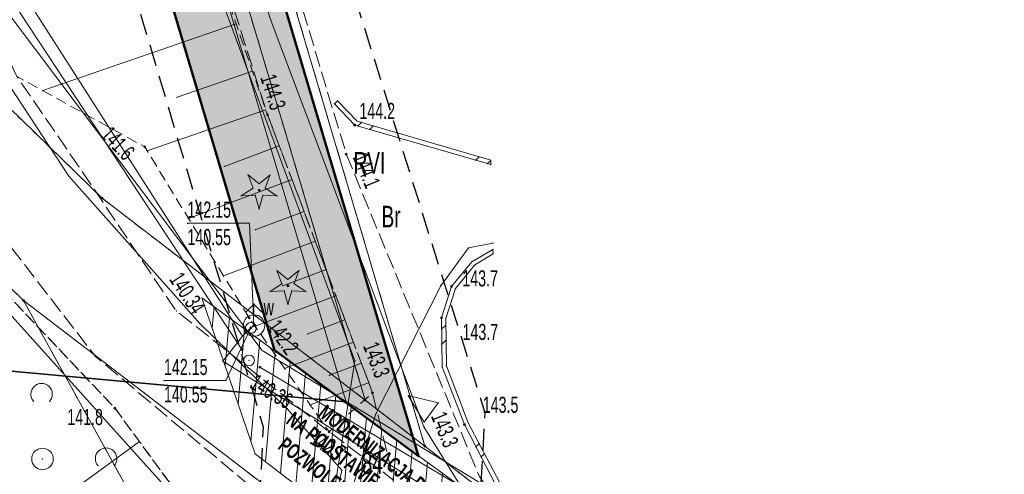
# Model space of a CAD drawing. Extents: x 6456700 to 6518119, y 5963420 to 5980059.
# Tile 197 of 256: x 6512476 to 6512522, y 5966356 to 5966377. Entities that reach past the tile are written whole.
import ezdxf
from ezdxf.enums import TextEntityAlignment as Align

# ---------------------------------------------------------------- set-up
doc = ezdxf.new("R2010")
doc.units = 0
doc.header["$MEASUREMENT"] = 0
for name, pattern in [('L_0_03', [1, 0.5, -0.5]), ('L_0_04', [1.5, 1, -0.5]), ('L_0_52', [1, 0.75, -0.25]), ('L_0_5A', [0.75, 0.5, -0.25])]:
    doc.linetypes.add(name, pattern=pattern)
doc.layers.get('0').update_dxf_attribs({"color": 2, "linetype": 'CONTINUOUS', "lineweight": 5})
for name, color, linetype, lineweight in [('000_Inne__niezydentyfikowane_', 7, 'CONTINUOUS', 18), ('18mm Kreska ciągła', 7, 'CONTINUOUS', 18), ('203_punkt_graniczny', 7, 'CONTINUOUS', 18), ('209_oznaczenie_konturu_klasyfikacyjnego', 96, 'CONTINUOUS', 18), ('210_oznaczenie_konturu_uzytku_gruntowego', 96, 'CONTINUOUS', 18), ('211_numer_dzialki_ewidencyjnej', 7, 'CONTINUOUS', 18), ('218_kontur_uzytku_gruntowego', 96, 'L_0_03', 18), ('219_dzialka_ewidencyjna', 7, 'CONTINUOUS', 18), ('35mm Ciągła', 7, 'CONTINUOUS', 35), ('50mm Kreska ciągła', 7, 'CONTINUOUS', 50), ('9mm Kreska ciągła', 252, 'CONTINUOUS', 9), ('drzewo_iglaste', 7, 'CONTINUOUS', 18), ('hydrant', 7, 'CONTINUOUS', 18), ('jezdnia', 7, 'CONTINUOUS', 18), ('komora_podziemna', 7, 'CONTINUOUS', 18), ('komora_podziemna_Atr17', 7, 'CONTINUOUS', 18), ('ogrodzenie_trwale', 7, 'CONTINUOUS', 18), ('pikieta_naturalna', 7, 'CONTINUOUS', 18), ('pikieta_naturalna_Atr2', 7, 'CONTINUOUS', 18), ('przewod_elektroenergetyczny_niskiego_napiecia', 7, 'CONTINUOUS', 18), ('przewod_kanalizacyjny', 7, 'CONTINUOUS', 18), ('przewod_telekomunikacyjny_podziemny', 7, 'CONTINUOUS', 18), ('przewod_wodociagowy', 7, 'CONTINUOUS', 18), ('rzedna', 7, 'CONTINUOUS', 18), ('rzedna_Atr2', 7, 'CONTINUOUS', 18), ('rzedna_Atr3', 7, 'CONTINUOUS', 18), ('sciana_oporowa__poligon_', 7, 'CONTINUOUS', 18), ('skarpa_nieumocniona', 7, 'CONTINUOUS', 18), ('studnia_kanalizacyjna', 7, 'CONTINUOUS', 18), ('zadrzewienie__zakrzewienie', 7, 'CONTINUOUS', 18), ('Zakres', 7, 'CONTINUOUS', 18)]:
    doc.layers.add(name, color=color, linetype=linetype, lineweight=lineweight)
doc.styles.get("Standard").update_dxf_attribs({"font": 'txt', "width": 0.75})
doc.styles.add('Znaczniki', font='GOTHIC.TTF', dxfattribs={"width": 0.7})

# ---------------------------------------------------------------- blocks, each defined once
blk = doc.blocks.new('mdcp_nowa')
at = {"layer": '203_punkt_graniczny', "linetype": 'Continuous', "lineweight": 18}
for points in [[(6495210.82, 5982819.905, 1), (6495210.82, 5982819.995, 1)], [(6495207.16, 5982815.155, 1), (6495207.16, 5982815.245, 1)], [(6495223.04, 5982810.515, 1), (6495223.04, 5982810.605, 1)], [(6495225.81, 5982808.375, 1), (6495225.81, 5982808.465, 1)]]:
    blk.add_hatch(color=18, dxfattribs=at).paths.add_polyline_path(points)
at = {"layer": 'drzewo_iglaste', "linetype": 'Continuous', "lineweight": 18}
for points in [[(6495218.11, 5982820.28, 1), (6495218.11, 5982820.38, 1)], [(6495219.45, 5982815.83, 1), (6495219.45, 5982815.93, 1)]]:
    blk.add_hatch(color=94, dxfattribs=at).paths.add_polyline_path(points)
at = {"layer": 'pikieta_naturalna', "linetype": 'Continuous', "lineweight": 18}
for points in [[(6495218.5, 5982823.795, 1), (6495218.5, 5982823.885, 1)], [(6495222.55, 5982823.315, 1), (6495222.55, 5982823.405, 1)], [(6495212.8, 5982822.295, 1), (6495212.8, 5982822.385, 1)], [(6495222.16, 5982821.955, 1), (6495222.16, 5982822.045, 1)], [(6495227.05, 5982815.805, 1), (6495227.05, 5982815.895, 1)], [(6495217.65, 5982814.345, 1), (6495217.65, 5982814.435, 1)], [(6495226.58, 5982814.345, 1), (6495226.58, 5982814.435, 1)], [(6495223.38, 5982810.855, 1), (6495223.38, 5982810.945, 1)], [(6495211.41, 5982810.145, 1), (6495211.41, 5982810.235, 1)], [(6495227.65, 5982809.375, 1), (6495227.65, 5982809.465, 1)], [(6495221.36, 5982809.045, 1), (6495221.36, 5982809.135, 1)]]:
    blk.add_hatch(color=18, dxfattribs=at).paths.add_polyline_path(points)
at = {"layer": 'rzedna', "linetype": 'Continuous', "lineweight": 18}
for points in [[(6495217.73, 5982813.875, 1), (6495217.73, 5982813.965, 1)], [(6495217.87, 5982813.985, 1), (6495217.87, 5982814.075, 1)], [(6495217.31, 5982812.865, 1), (6495217.31, 5982812.955, 1)], [(6495218.15, 5982812.055, 1), (6495218.15, 5982812.145, 1)]]:
    blk.add_hatch(color=18, dxfattribs=at).paths.add_polyline_path(points)
at = {"layer": '000_Inne__niezydentyfikowane_', "linetype": 'Continuous', "lineweight": 18, "flags": 128}
for points in [[(6495217.04, 5982828.06), (6495208.06, 5982824.96)], [(6495217.8, 5982825.86), (6495214.3, 5982824.65)], [(6495218.42, 5982824.06), (6495212.91, 5982822.16)], [(6495219.05, 5982822.39), (6495216.5, 5982821.43)], [(6495219.64, 5982820.82), (6495214.83, 5982819.01)], [(6495220.2, 5982819.34), (6495217.93, 5982818.49)], [(6495220.72, 5982817.95), (6495216.46, 5982816.34)], [(6495221.22, 5982816.64), (6495219.21, 5982815.88)], [(6495221.68, 5982815.42), (6495217.92, 5982814)], [(6495222.1, 5982814.29), (6495220.37, 5982813.64)], [(6495222.49, 5982813.25), (6495219.29, 5982812.04)], [(6495222.86, 5982812.28), (6495221.38, 5982811.72)], [(6495223.2, 5982811.37), (6495220.48, 5982810.34)], [(6495212.55, 5982808.64), (6495191.09, 5982792.94)]]:
    blk.add_lwpolyline(points, dxfattribs=at)
at = {"layer": '000_Inne__niezydentyfikowane_'}
for p in [(6495217.04, 5982828.06), (6495217.8, 5982825.86), (6495208.06, 5982824.96), (6495214.3, 5982824.65), (6495218.42, 5982824.06), (6495212.91, 5982822.16), (6495219.05, 5982822.39), (6495216.5, 5982821.43), (6495219.64, 5982820.82), (6495214.83, 5982819.01), (6495220.2, 5982819.34), (6495217.93, 5982818.49), (6495220.72, 5982817.95), (6495216.46, 5982816.34), (6495221.22, 5982816.64), (6495219.21, 5982815.88), (6495221.68, 5982815.42), (6495217.92, 5982814), (6495222.1, 5982814.29), (6495220.37, 5982813.64), (6495222.49, 5982813.25), (6495222.86, 5982812.28), (6495219.29, 5982812.04), (6495221.38, 5982811.72), (6495223.2, 5982811.37), (6495220.48, 5982810.34), (6495212.55, 5982808.64)]:
    blk.add_point(p, dxfattribs=at)
at = {"layer": '203_punkt_graniczny', "color": 7, "linetype": 'Continuous', "lineweight": 18}
for centre in [(6495210.82, 5982819.95), (6495207.16, 5982815.2), (6495223.04, 5982810.56), (6495225.81, 5982808.42)]:
    blk.add_circle(centre, 0.045, dxfattribs=at)
at = {"layer": '203_punkt_graniczny'}
for p in [(6495210.82, 5982819.95), (6495207.16, 5982815.2), (6495223.04, 5982810.56), (6495225.81, 5982808.42)]:
    blk.add_point(p, dxfattribs=at)
at = {"layer": '218_kontur_uzytku_gruntowego', "lineweight": 18, "flags": 128}
for points in [[(6495214.65, 5982846.21), (6495225.81, 5982808.42)], [(6495223.04, 5982810.56), (6495212.64, 5982845.49)], [(6495210.82, 5982819.95), (6495200.88, 5982829.66)], [(6495207.16, 5982815.2), (6495196.19, 5982825.86)], [(6495223.04, 5982810.56), (6495210.82, 5982819.95)], [(6495220.28, 5982791.39), (6495207.16, 5982815.2)], [(6495207.16, 5982815.2), (6495231.35, 5982796.65)], [(6495225.81, 5982808.42), (6495223.04, 5982810.56)], [(6495234.85, 5982801.44), (6495225.81, 5982808.42)]]:
    blk.add_lwpolyline(points, dxfattribs=at)
at = {"layer": '218_kontur_uzytku_gruntowego'}
for p in [(6495210.82, 5982819.95), (6495210.82, 5982819.95), (6495210.82, 5982819.95), (6495210.82, 5982819.95), (6495207.16, 5982815.2), (6495207.16, 5982815.2), (6495207.16, 5982815.2), (6495207.16, 5982815.2), (6495207.16, 5982815.2), (6495207.16, 5982815.2), (6495223.04, 5982810.56), (6495223.04, 5982810.56), (6495223.04, 5982810.56), (6495223.04, 5982810.56), (6495223.04, 5982810.56), (6495223.04, 5982810.56), (6495225.81, 5982808.42), (6495225.81, 5982808.42), (6495225.81, 5982808.42), (6495225.81, 5982808.42), (6495225.81, 5982808.42), (6495225.81, 5982808.42)]:
    blk.add_point(p, dxfattribs=at)
at = {"layer": '219_dzialka_ewidencyjna', "color": 3, "linetype": 'Continuous', "lineweight": 18, "flags": 128}
for points in [[(6495225.81, 5982808.42), (6495214.65, 5982846.21)], [(6495223.04, 5982810.56), (6495212.64, 5982845.49)], [(6495200.88, 5982829.66), (6495210.82, 5982819.95)], [(6495207.16, 5982815.2), (6495196.19, 5982825.86)], [(6495210.82, 5982819.95), (6495223.04, 5982810.56)], [(6495207.16, 5982815.2), (6495220.28, 5982791.39)], [(6495207.16, 5982815.2), (6495231.35, 5982796.65)], [(6495223.04, 5982810.56), (6495225.81, 5982808.42)], [(6495225.81, 5982808.42), (6495234.85, 5982801.44)]]:
    blk.add_lwpolyline(points, dxfattribs=at)
at = {"layer": '219_dzialka_ewidencyjna', "color": 3}
for p in [(6495210.82, 5982819.95), (6495210.82, 5982819.95), (6495207.16, 5982815.2), (6495207.16, 5982815.2), (6495207.16, 5982815.2), (6495223.04, 5982810.56), (6495223.04, 5982810.56), (6495223.04, 5982810.56), (6495225.81, 5982808.42), (6495225.81, 5982808.42), (6495225.81, 5982808.42)]:
    blk.add_point(p, dxfattribs=at)
at = {"layer": 'drzewo_iglaste', "color": 94, "linetype": 'Continuous', "lineweight": 13, "flags": 128}
for points in [[(6495217.598, 5982821.036), (6495218.11, 5982820.629)], [(6495217.827, 5982820.423), (6495217.598, 5982821.036)], [(6495218.11, 5982820.629), (6495218.622, 5982821.036)], [(6495218.622, 5982821.036), (6495218.393, 5982820.423)], [(6495217.282, 5982820.062), (6495217.827, 5982820.423)], [(6495218.393, 5982820.423), (6495218.938, 5982820.062)], [(6495217.935, 5982820.09), (6495217.282, 5982820.062)], [(6495218.11, 5982819.46), (6495217.935, 5982820.09)], [(6495218.285, 5982820.09), (6495218.11, 5982819.46)], [(6495218.938, 5982820.062), (6495218.285, 5982820.09)], [(6495219.167, 5982815.973), (6495218.938, 5982816.586)], [(6495218.938, 5982816.586), (6495219.45, 5982816.179)], [(6495219.45, 5982816.179), (6495219.962, 5982816.586)], [(6495219.962, 5982816.586), (6495219.733, 5982815.973)], [(6495218.622, 5982815.612), (6495219.167, 5982815.973)], [(6495219.733, 5982815.973), (6495220.278, 5982815.612)], [(6495219.275, 5982815.64), (6495218.622, 5982815.612)], [(6495219.45, 5982815.01), (6495219.275, 5982815.64)], [(6495219.625, 5982815.64), (6495219.45, 5982815.01)], [(6495220.278, 5982815.612), (6495219.625, 5982815.64)]]:
    blk.add_lwpolyline(points, dxfattribs=at)
at = {"layer": 'drzewo_iglaste', "color": 94, "linetype": 'Continuous', "lineweight": 18}
for centre in [(6495218.11, 5982820.33), (6495219.45, 5982815.88)]:
    blk.add_circle(centre, 0.05, dxfattribs=at)
at = {"layer": 'drzewo_iglaste'}
for p in [(6495217.598, 5982821.036), (6495217.598, 5982821.036), (6495218.622, 5982821.036), (6495218.622, 5982821.036), (6495217.827, 5982820.423), (6495217.827, 5982820.423), (6495218.11, 5982820.629), (6495218.11, 5982820.629), (6495218.11, 5982820.33), (6495218.393, 5982820.423), (6495218.393, 5982820.423), (6495217.282, 5982820.062), (6495217.282, 5982820.062), (6495217.935, 5982820.09), (6495217.935, 5982820.09), (6495218.285, 5982820.09), (6495218.285, 5982820.09), (6495218.938, 5982820.062), (6495218.938, 5982820.062), (6495218.11, 5982819.46), (6495218.11, 5982819.46), (6495218.938, 5982816.586), (6495218.938, 5982816.586), (6495219.962, 5982816.586), (6495219.962, 5982816.586), (6495219.167, 5982815.973), (6495219.167, 5982815.973), (6495219.45, 5982816.179), (6495219.45, 5982816.179), (6495219.45, 5982815.88), (6495219.733, 5982815.973), (6495219.733, 5982815.973), (6495218.622, 5982815.612), (6495218.622, 5982815.612), (6495219.275, 5982815.64), (6495219.275, 5982815.64), (6495219.625, 5982815.64), (6495219.625, 5982815.64), (6495220.278, 5982815.612), (6495220.278, 5982815.612), (6495219.45, 5982815.01), (6495219.45, 5982815.01)]:
    blk.add_point(p, dxfattribs=at)
at = {"layer": 'hydrant', "color": 5, "linetype": 'Continuous', "lineweight": 18, "flags": 128}
for points in [[(6495217.516, 5982814.676), (6495217.87, 5982815.03)], [(6495218.224, 5982814.676), (6495217.87, 5982815.03)], [(6495217.87, 5982814.53), (6495217.87, 5982815.03)]]:
    blk.add_lwpolyline(points, dxfattribs=at)
at = {"layer": 'hydrant', "color": 5, "linetype": 'Continuous', "lineweight": 18}
blk.add_circle((6495217.87, 5982814.03), 0.5, dxfattribs=at)
at = {"layer": 'hydrant'}
for p in [(6495217.87, 5982815.03), (6495217.87, 5982815.03), (6495217.87, 5982815.03), (6495217.516, 5982814.676), (6495217.87, 5982814.53), (6495218.224, 5982814.676), (6495217.87, 5982814.03)]:
    blk.add_point(p, dxfattribs=at)
at = {"layer": 'jezdnia', "color": 7, "linetype": 'L_0_52', "lineweight": 18, "flags": 128}
blk.add_lwpolyline([(6495195.83, 5982978.97), (6495200.77, 5982990.52), (6495203.76, 5983005.28), (6495200.35, 5983025.82), (6495193.24, 5983036.29), (6495189.14, 5983049.6), (6495185.12, 5983067.8), (6495183.17, 5983077.08), (6495178.19, 5983089.73), (6495174.64, 5983098.86), (6495168.43, 5983115.09), (6495161.55, 5983133.83), (6495154.76, 5983147.58), (6495144.33, 5983166.27), (6495135.54, 5983182.13), (6495131.43, 5983212.99), (6495131.68, 5983233.26), (6495131.46, 5983243.99), (6495128.32, 5983280.81), (6495127.29, 5983298.52), (6495124.19, 5983336.19), (6495123.5, 5983344), (6495121.28, 5983367.92), (6495119.64, 5983396.13), (6495116.73, 5983412.76), (6495117.19, 5983441.35), (6495116.43, 5983457.42), (6495115.48, 5983476.53), (6495115.11, 5983482.62), (6495112.3, 5983484.4), (6495091.45, 5983481.81), (6495091.37, 5983484.19), (6495109.96, 5983486.92), (6495113.25, 5983490.41), (6495113.24, 5983503.43), (6495112.69, 5983521.82), (6495113.13, 5983545.8), (6495113.51, 5983566.95), (6495116.02, 5983585), (6495118.4, 5983609.28), (6495123.42, 5983650.06), (6495131.2, 5983686.54), (6495140.07, 5983719.72), (6495146.41, 5983753.33), (6495149.05, 5983763.24), (6495154.18, 5983776.85), (6495160.67, 5983784.68), (6495175.29, 5983798.4), (6495197.26, 5983816.17), (6495217.4, 5983831.86), (6495238.65, 5983846.53), (6495263.72, 5983869.02), (6495276.39, 5983884.8), (6495285.32, 5983901), (6495289.2, 5983910.41), (6495292.89, 5983924.2), (6495294.78, 5983930.12), (6495299.2, 5983944.93), (6495304.61, 5983964.52), (6495307.5, 5983979.46), (6495307.59, 5983992.22), (6495306.46, 5984009.09), (6495305.69, 5984028.3), (6495305.67, 5984038.17), (6495300.99, 5984057.07), (6495297.28, 5984082.3), (6495291.79, 5984107.54), (6495288.36, 5984130.45), (6495280.64, 5984151.56), (6495274.64, 5984171.22), (6495270.98, 5984181.26), (6495273.99, 5984181.03), (6495276.87, 5984171.8), (6495283.5, 5984152.14), (6495291.35, 5984131.82), (6495294.78, 5984110.77), (6495299.68, 5984081.31), (6495303.27, 5984060.79), (6495332.62, 5984062.58), (6495350.78, 5984065.69), (6495352.73, 5984070.57), (6495357.63, 5984062.1), (6495352.37, 5984062.87), (6495334.16, 5984059.86), (6495303.89, 5984056.79), (6495307.64, 5984045.46), (6495309.06, 5984037.47), (6495310.62, 5984029.01), (6495312.95, 5983997.49), (6495310.44, 5983991.82), (6495310.09, 5983979.31), (6495307.08, 5983963.82), (6495301.68, 5983944.67), (6495295.97, 5983923.79), (6495292.77, 5983913.71), (6495290.13, 5983906.38), (6495284.32, 5983893.37), (6495278.05, 5983883.04), (6495264.46, 5983865.44), (6495239.09, 5983842.69), (6495219.23, 5983829.73), (6495216.93, 5983819.97), (6495223.58, 5983813.84), (6495228.16, 5983809.41), (6495224.21, 5983807.55), (6495214.94, 5983813.05), (6495207.87, 5983817.5), (6495201.24, 5983815.27), (6495178.34, 5983796.41), (6495165.6, 5983786.15), (6495159.73, 5983777.73), (6495154.77, 5983771.17), (6495151.16, 5983759.97), (6495150.26, 5983749.93), (6495142.6, 5983719.51), (6495134.42, 5983684.95), (6495127.4, 5983650.76), (6495120.08, 5983602.2), (6495117.42, 5983578.29), (6495115.94, 5983567.9), (6495115.38, 5983544.13), (6495115.07, 5983520.98), (6495115.65, 5983504.52), (6495116.24, 5983490.91), (6495120.25, 5983487.29), (6495126.33, 5983487.84), (6495143.65, 5983489.58), (6495144.46, 5983486.94), (6495127.88, 5983485.15), (6495121.64, 5983482.36), (6495118.37, 5983476.22), (6495119.55, 5983458.22), (6495119.45, 5983441.1), (6495120.18, 5983413.18), (6495121.99, 5983405.13), (6495126.07, 5983403.29), (6495130.48, 5983403.23), (6495129.73, 5983399.77), (6495124.35, 5983396.96), (6495123.73, 5983368.04), (6495126.63, 5983336.2), (6495129.59, 5983298.85), (6495131.1, 5983280.79), (6495133, 5983262.8), (6495134.25, 5983243.51), (6495134.8, 5983233.03), (6495133.67, 5983213.6), (6495138.07, 5983181.73), (6495146.27, 5983167.62), (6495157.18, 5983147.99), (6495163.68, 5983134.39), (6495170.96, 5983115.51), (6495175.46, 5983104.48), (6495181.17, 5983100.74), (6495199.93, 5983101.55), (6495199.17, 5983099.07), (6495182.34, 5983097.53), (6495180.35, 5983094.32), (6495185.39, 5983081.2), (6495192.07, 5983052.44), (6495195.58, 5983038.04), (6495198.53, 5983033.23), (6495203.76, 5983025.83), (6495206.13, 5983003.89), (6495202.54, 5982989.27), (6495201.18, 5982984.38), (6495199.22, 5982977.33), (6495199.31, 5982965.37), (6495200.17, 5982948.62), (6495203.01, 5982926.24), (6495205.43, 5982907.13), (6495210.02, 5982873.53), (6495214.31, 5982847.66), (6495217.75, 5982836.69), (6495222.16, 5982822), (6495228.36, 5982806.97), (6495230.37, 5982804.25), (6495235.28, 5982800.03), (6495240.12, 5982797.03), (6495226.36, 5982801.25), (6495225.42, 5982799.59), (6495224.16, 5982791.52), (6495222.71, 5982778.54), (6495222.21, 5982760.62), (6495221.26, 5982748.78), (6495217.72, 5982722.5), (6495220.89, 5982699.43), (6495222.63, 5982688.01), (6495226.82, 5982681.43), (6495232.44, 5982678.09), (6495238.57, 5982677.74), (6495238.58, 5982674.2), (6495234.94, 5982674.18), (6495222.7, 5982675.95), (6495211.13, 5982675.67), (6495203.44, 5982672.24), (6495190.56, 5982660.85), (6495183.64, 5982651.87), (6495180.18, 5982645.51), (6495176.56, 5982638.14), (6495173.06, 5982629.9), (6495169.79, 5982622.28), (6495168.95, 5982621.1), (6495167.1, 5982622.09), (6495169.54, 5982629.99), (6495175.88, 5982643.52), (6495181.21, 5982652.88), (6495188.25, 5982661.9), (6495200.25, 5982673.34), (6495211.64, 5982680.53), (6495218.14, 5982692.06), (6495218.39, 5982699.72), (6495215.1, 5982723.62), (6495216.08, 5982729.8), (6495218.41, 5982743.49), (6495220.09, 5982761.04), (6495220.41, 5982779.3), (6495221.74, 5982791.03), (6495222.5, 5982799.07), (6495220.92, 5982803.86), (6495210.51, 5982812.59), (6495206.38, 5982817.94), (6495202.5, 5982823.86), (6495197.41, 5982834.99), (6495191.07, 5982840.79), (6495178.96, 5982851.25), (6495180.72, 5982852.83), (6495192.33, 5982842.82), (6495193.9, 5982841.49), (6495196.29, 5982839.47), (6495200.7, 5982838.43), (6495206.86, 5982825.62), (6495210.11, 5982820.87), (6495214.26, 5982814.71), (6495221.36, 5982809.09), (6495224.36, 5982806.84), (6495223.38, 5982810.9), (6495218.5, 5982823.84), (6495214.57, 5982836.22), (6495211.53, 5982847.15), (6495206.8, 5982872.08), (6495202.64, 5982906.51), (6495199.04, 5982926.21), (6495196.67, 5982948.55), (6495195.68, 5982964.58)], close=True, dxfattribs=at)
at = {"layer": 'jezdnia'}
for p in [(6495218.5, 5982823.84), (6495222.16, 5982822), (6495210.11, 5982820.87), (6495214.26, 5982814.71), (6495210.51, 5982812.59), (6495223.38, 5982810.9), (6495221.36, 5982809.09)]:
    blk.add_point(p, dxfattribs=at)
at = {"layer": 'komora_podziemna', "color": 5, "linetype": 'Continuous', "lineweight": 13}
blk.add_circle((6495217.73, 5982813.92), 0.25, dxfattribs=at)
at = {"layer": 'komora_podziemna'}
blk.add_point((6495217.73, 5982813.92), dxfattribs=at)
at = {"layer": 'ogrodzenie_trwale'}
blk.add_point((6495227.83, 5982809.5), dxfattribs=at)
at = {"layer": 'pikieta_naturalna', "color": 7, "linetype": 'Continuous', "lineweight": 18}
for centre in [(6495218.5, 5982823.84), (6495222.55, 5982823.36), (6495212.8, 5982822.34), (6495222.16, 5982822), (6495227.05, 5982815.85), (6495217.65, 5982814.39), (6495226.58, 5982814.39), (6495223.38, 5982810.9), (6495211.41, 5982810.19), (6495227.65, 5982809.42), (6495221.36, 5982809.09)]:
    blk.add_circle(centre, 0.045, dxfattribs=at)
at = {"layer": 'pikieta_naturalna'}
for p in [(6495218.5, 5982823.84), (6495222.55, 5982823.36), (6495212.8, 5982822.34), (6495222.16, 5982822), (6495227.05, 5982815.85), (6495217.65, 5982814.39), (6495226.58, 5982814.39), (6495223.38, 5982810.9), (6495211.41, 5982810.19), (6495227.65, 5982809.42), (6495221.36, 5982809.09)]:
    blk.add_point(p, dxfattribs=at)
at = {"layer": 'przewod_elektroenergetyczny_niskiego_napiecia', "color": 1, "linetype": 'Continuous', "lineweight": 18, "flags": 128}
blk.add_lwpolyline([(6495220.91, 5982798.56), (6495194.27, 5982828.21)], dxfattribs=at)
at = {"layer": 'przewod_kanalizacyjny', "color": 34, "linetype": 'Continuous', "lineweight": 18, "flags": 128}
for points in [[(6495218.25, 5982812.87), (6495202.85, 5982833.36), (6495189.48, 5982881.05), (6495181.35, 5982892.47), (6495174.79, 5982902.9), (6495177.23, 5982904.28), (6495177.06, 5982904.62)], [(6495203.96, 5982833.2), (6495217.31, 5982812.91)], [(6495218.25, 5982812.87), (6495242.7, 5982798), (6495283.26, 5982767.76)], [(6495264.4, 5982785.9), (6495242.42, 5982797.66), (6495218.15, 5982812.1)], [(6495225.04, 5982810.77), (6495226.43, 5982810.43)], [(6495225.04, 5982810.77), (6495225.78, 5982809.54)], [(6495226.43, 5982810.43), (6495225.78, 5982809.54)]]:
    blk.add_lwpolyline(points, dxfattribs=at)
at = {"layer": 'przewod_kanalizacyjny'}
for p in [(6495217.31, 5982812.91), (6495218.25, 5982812.87), (6495218.25, 5982812.87), (6495218.15, 5982812.1), (6495225.04, 5982810.77), (6495225.04, 5982810.77), (6495226.43, 5982810.43), (6495226.43, 5982810.43), (6495225.78, 5982809.54), (6495225.78, 5982809.54)]:
    blk.add_point(p, dxfattribs=at)
at = {"layer": 'przewod_telekomunikacyjny_podziemny', "color": 30, "linetype": 'Continuous', "lineweight": 18, "flags": 128}
for points in [[(6495207.3, 5982942.09), (6495201.69, 5982938.91), (6495200.16, 5982935.95), (6495204.07, 5982908.86), (6495205.14, 5982902.07), (6495207.9, 5982880.71), (6495210.95, 5982857.53), (6495212.87, 5982847.53), (6495218.63, 5982828.31), (6495225.77, 5982809.32), (6495232.28, 5982798.81)], [(6495220.81, 5982801.32), (6495222.56, 5982812.39), (6495216.13, 5982829.85), (6495212.56, 5982842.38), (6495219.26, 5982854.11), (6495224.1, 5982859.66)], [(6495202.33, 5982831.57), (6495209.27, 5982820.98), (6495215.35, 5982814.12), (6495219.42, 5982810.16), (6495221.96, 5982807.3), (6495221.41, 5982804.71), (6495220.81, 5982801.32)], [(6495220.81, 5982801.32), (6495223.54, 5982809.93), (6495226.55, 5982815.88), (6495227.84, 5982817.64), (6495228.97, 5982817.87)]]:
    blk.add_lwpolyline(points, dxfattribs=at)
at = {"layer": 'przewod_telekomunikacyjny_podziemny'}
for p in [(6495209.27, 5982820.98), (6495227.84, 5982817.64), (6495228.97, 5982817.87), (6495226.55, 5982815.88), (6495215.35, 5982814.12), (6495222.56, 5982812.39), (6495219.42, 5982810.16), (6495223.54, 5982809.93), (6495225.77, 5982809.32), (6495221.96, 5982807.3)]:
    blk.add_point(p, dxfattribs=at)
at = {"layer": 'przewod_wodociagowy', "color": 5, "linetype": 'Continuous', "lineweight": 18, "flags": 128}
for points in [[(6495173.9, 5982907.55), (6495174.02, 5982907.3), (6495174.43, 5982906.49), (6495174.7, 5982905.99), (6495177.85, 5982901.38), (6495181.96, 5982894.03), (6495190.94, 5982881.04), (6495201.92, 5982841.65), (6495204.3, 5982833.94), (6495217.34, 5982813.54)], [(6495264.33, 5982782.42), (6495252.96, 5982791.06), (6495226.73, 5982805.97), (6495226.71, 5982805.98), (6495216.42, 5982812.38), (6495217.34, 5982813.54), (6495217.73, 5982813.92), (6495217.87, 5982814.03)]]:
    blk.add_lwpolyline(points, dxfattribs=at)
at = {"layer": 'przewod_wodociagowy'}
for p in [(6495217.73, 5982813.92), (6495217.87, 5982814.03), (6495217.34, 5982813.54), (6495217.34, 5982813.54), (6495216.42, 5982812.38)]:
    blk.add_point(p, dxfattribs=at)
at = {"layer": 'rzedna', "color": 7, "linetype": 'Continuous', "lineweight": 18}
for centre in [(6495217.73, 5982813.92), (6495217.87, 5982814.03), (6495217.31, 5982812.91), (6495218.15, 5982812.1)]:
    blk.add_circle(centre, 0.045, dxfattribs=at)
at = {"layer": 'rzedna'}
for p in [(6495217.73, 5982813.92), (6495217.87, 5982814.03), (6495217.31, 5982812.91), (6495218.15, 5982812.1)]:
    blk.add_point(p, dxfattribs=at)
at = {"layer": 'rzedna_Atr2', "color": 7, "linetype": 'Continuous', "lineweight": 18, "flags": 128}
for points in [[(6495217.87, 5982814.03), (6495217.66, 5982818.79), (6495214.78, 5982818.79)], [(6495217.73, 5982813.92), (6495216.57, 5982811.47), (6495213.69, 5982811.47)]]:
    blk.add_lwpolyline(points, dxfattribs=at)
at = {"layer": 'rzedna_Atr2'}
for p in [(6495214.78, 5982818.79), (6495217.66, 5982818.79), (6495217.73, 5982813.92), (6495217.87, 5982814.03), (6495213.69, 5982811.47), (6495216.57, 5982811.47)]:
    blk.add_point(p, dxfattribs=at)
at = {"layer": 'sciana_oporowa__poligon_', "color": 7, "linetype": 'Continuous', "lineweight": 18, "flags": 128}
for points in [[(6495222.55, 5982823.36), (6495221.61, 5982824.35), (6495221.75, 5982824.48), (6495222.66, 5982823.54), (6495228.87, 5982821.72), (6495228.87, 5982821.52)], [(6495227.65, 5982809.42), (6495226.61, 5982812.11), (6495226.58, 5982814.39), (6495227.05, 5982815.85), (6495228, 5982817), (6495228.97, 5982817.57), (6495228.98, 5982817.37), (6495228.14, 5982816.85), (6495227.23, 5982815.75), (6495226.78, 5982814.36), (6495226.81, 5982812.15), (6495227.83, 5982809.5), (6495229.57, 5982806.18), (6495229.38, 5982806.07)]]:
    blk.add_lwpolyline(points, close=True, dxfattribs=at)
for points in [[(6495222.699, 5982823.317), (6495222.863, 5982823.48)], [(6495223.247, 5982823.157), (6495223.41, 5982823.32)], [(6495228.176, 5982821.722), (6495228.332, 5982821.878)], [(6495228.724, 5982821.563), (6495228.87, 5982821.709)], [(6495226.587, 5982813.855), (6495226.784, 5982814.052)], [(6495226.596, 5982813.157), (6495226.794, 5982813.355)], [(6495228.186, 5982808.383), (6495228.336, 5982808.534)], [(6495228.426, 5982807.916), (6495228.58, 5982808.07)]]:
    blk.add_lwpolyline(points, dxfattribs=at)
at = {"layer": 'sciana_oporowa__poligon_'}
for p in [(6495221.75, 5982824.48), (6495221.75, 5982824.48), (6495221.61, 5982824.35), (6495221.61, 5982824.35), (6495222.66, 5982823.54), (6495222.66, 5982823.54), (6495222.55, 5982823.36), (6495222.55, 5982823.36), (6495222.699, 5982823.317), (6495222.863, 5982823.48), (6495223.247, 5982823.157), (6495223.41, 5982823.32), (6495228.176, 5982821.722), (6495228.332, 5982821.878), (6495228.87, 5982821.72), (6495228.87, 5982821.72), (6495228.87, 5982821.709), (6495228.724, 5982821.563), (6495228.87, 5982821.52), (6495228.87, 5982821.52), (6495228.97, 5982817.57), (6495228.97, 5982817.57), (6495228.98, 5982817.37), (6495228.98, 5982817.37), (6495228, 5982817), (6495228, 5982817), (6495228.14, 5982816.85), (6495228.14, 5982816.85), (6495227.05, 5982815.85), (6495227.05, 5982815.85), (6495227.23, 5982815.75), (6495227.23, 5982815.75), (6495226.58, 5982814.39), (6495226.58, 5982814.39), (6495226.78, 5982814.36), (6495226.78, 5982814.36), (6495226.784, 5982814.052), (6495226.587, 5982813.855), (6495226.596, 5982813.157), (6495226.794, 5982813.355), (6495226.61, 5982812.11), (6495226.61, 5982812.11), (6495226.81, 5982812.15), (6495226.81, 5982812.15), (6495227.65, 5982809.42), (6495227.65, 5982809.42), (6495227.83, 5982809.5), (6495227.83, 5982809.5), (6495228.336, 5982808.534), (6495228.186, 5982808.383), (6495228.58, 5982808.07), (6495228.426, 5982807.916)]:
    blk.add_point(p, dxfattribs=at)
at = {"layer": 'skarpa_nieumocniona', "color": 7, "linetype": 'L_0_5A', "lineweight": 18, "flags": 128}
for points in [[(6495217.65, 5982814.39), (6495212.8, 5982822.34), (6495206.86, 5982825.62), (6495200.7, 5982838.43), (6495195.46, 5982859.44), (6495192.63, 5982871.32), (6495188.85, 5982881.97), (6495183.52, 5982886.94), (6495176.14, 5982900.76), (6495180, 5982904.6), (6495179.15, 5982911.71), (6495175.72, 5982920.63), (6495175.98, 5982930.29), (6495180.63, 5982930.17), (6495180.83, 5982936.86), (6495177.45, 5982936.98), (6495177.48, 5982938.07), (6495176.61, 5982948.59), (6495174.13, 5982984.91), (6495177.26, 5983009.97), (6495168.41, 5983061.47), (6495162.99, 5983082.43), (6495163.97, 5983097.34), (6495159.47, 5983111.58), (6495154.72, 5983137.09), (6495143.3, 5983161.31), (6495133.93, 5983178.05), (6495127.78, 5983190.6), (6495121.74, 5983201), (6495109.97, 5983223.74), (6495115.06, 5983236.61), (6495123.33, 5983219.43), (6495128.48, 5983200.73), (6495134.02, 5983183.5), (6495140.69, 5983170.38), (6495148.28, 5983157.89), (6495159.34, 5983136.7), (6495163.67, 5983127.48), (6495166.42, 5983114.5), (6495172.48, 5983096.4), (6495178.19, 5983089.73), (6495183.17, 5983077.08), (6495185.12, 5983067.8), (6495189.14, 5983049.6), (6495193.24, 5983036.29), (6495194.86, 5983019.23), (6495194.22, 5983005.35), (6495194.46, 5982985.14), (6495193.02, 5982977.78), (6495193.03, 5982974.24), (6495193.09, 5982968.66), (6495193.64, 5982959.29), (6495195.49, 5982946.34), (6495195.53, 5982929.96), (6495198.39, 5982919.26), (6495200.73, 5982901.53), (6495201.7, 5982891.53), (6495206.08, 5982861.3), (6495209.07, 5982851.75), (6495212.1, 5982842.39), (6495218.5, 5982823.84), (6495223.38, 5982810.9), (6495221.36, 5982809.09)], [(6495164.9, 5982649.94), (6495163.09, 5982656.15), (6495163.22, 5982669.76), (6495188.38, 5982689.5), (6495186.2, 5982708.84), (6495198.1, 5982771.69), (6495189.71, 5982797.13), (6495190.11, 5982813.04), (6495182.48, 5982827.31), (6495178.96, 5982851.25), (6495191.07, 5982840.79), (6495191.62, 5982834.85), (6495199.04, 5982823.27), (6495211.41, 5982810.19), (6495217.82, 5982801.43), (6495220.68, 5982793.48), (6495219.14, 5982761.8), (6495218.03, 5982751.42), (6495216.68, 5982735.87), (6495213.76, 5982722.16), (6495216.69, 5982694.74), (6495210.67, 5982683.55), (6495198.18, 5982673.88), (6495187.65, 5982663.43), (6495180.03, 5982652.28), (6495172.14, 5982641.91), (6495170.9, 5982640.23)]]:
    blk.add_lwpolyline(points, close=True, dxfattribs=at)
at = {"layer": 'skarpa_nieumocniona'}
for p in [(6495218.5, 5982823.84), (6495218.5, 5982823.84), (6495212.8, 5982822.34), (6495212.8, 5982822.34), (6495217.65, 5982814.39), (6495217.65, 5982814.39), (6495223.38, 5982810.9), (6495223.38, 5982810.9), (6495211.41, 5982810.19), (6495211.41, 5982810.19), (6495221.36, 5982809.09), (6495221.36, 5982809.09)]:
    blk.add_point(p, dxfattribs=at)
at = {"layer": 'studnia_kanalizacyjna', "color": 34, "linetype": 'Continuous', "lineweight": 13}
blk.add_circle((6495217.64, 5982812.41), 0.25, dxfattribs=at)
at = {"layer": 'studnia_kanalizacyjna'}
blk.add_point((6495217.64, 5982812.41), dxfattribs=at)
at = {"layer": 'zadrzewienie__zakrzewienie', "color": 7, "linetype": 'L_0_5A', "lineweight": 18, "flags": 128}
blk.add_lwpolyline([(6495208.22, 5982696.63), (6495198.36, 5982723.92), (6495199.6, 5982754.85), (6495198.1, 5982771.69), (6495189.71, 5982797.13), (6495190.11, 5982813.04), (6495182.48, 5982827.31), (6495178.96, 5982851.25), (6495191.07, 5982840.79), (6495191.62, 5982834.85), (6495199.04, 5982823.27), (6495211.41, 5982810.19), (6495217.82, 5982801.43), (6495220.68, 5982793.48), (6495219.14, 5982761.8), (6495218.03, 5982751.42), (6495216.68, 5982735.87), (6495213.76, 5982722.16), (6495216.69, 5982694.74)], close=True, dxfattribs=at)
at = {"layer": 'zadrzewienie__zakrzewienie', "color": 7, "linetype": 'Continuous', "lineweight": 18}
blk.add_circle((6495208.046, 5982807.826), 0.5, dxfattribs=at)
for centre in [(6495208.004, 5982810.837), (6495211.004, 5982807.837)]:
    blk.add_arc(centre, 0.5, 318.85, 221.162, dxfattribs=at)
at = {"layer": 'zadrzewienie__zakrzewienie'}
for p in [(6495208.004, 5982811.337), (6495207.628, 5982810.508), (6495208.38, 5982810.508), (6495211.41, 5982810.19), (6495211.004, 5982808.337), (6495208.046, 5982807.826), (6495210.628, 5982807.508), (6495211.38, 5982807.508)]:
    blk.add_point(p, dxfattribs=at)
at = {"layer": 'Zakres', "linetype": 'L_0_04', "lineweight": 25, "flags": 128}
blk.add_lwpolyline([(6495113.77, 5985050.22), (6495121.12, 5984877.07), (6495125.76, 5984757.87), (6495129.89, 5984649.81), (6495141.08, 5984611.3), (6495145.77, 5984544.53), (6495147.36, 5984487.27), (6495157.22, 5984392.07), (6495162.95, 5984387.45), (6495180.24, 5984384.16), (6495229.5, 5984386.61), (6495251.65, 5984373.41), (6495258.77, 5984357.12), (6495255.44, 5984330.44), (6495250.77, 5984304.39), (6495252.21, 5984282.78), (6495255.46, 5984256.45), (6495254.94, 5984238.25), (6495266.4, 5984211), (6495277.24, 5984182.33), (6495294.2, 5984133.19), (6495300.94, 5984095.37), (6495313.24, 5984037.69), (6495317.44, 5983978.18), (6495300.35, 5983922.18), (6495282.35, 5983883.38), (6495266.21, 5983862.23), (6495242.03, 5983839.67), (6495211.11, 5983816.86), (6495158.26, 5983772.66), (6495130.6, 5983651.16), (6495116.31, 5983543.43), (6495129.51, 5983346.73), (6495134.58, 5983264.71), (6495139.64, 5983186.97), (6495193.25, 5983077.94), (6495199.2, 5983041.97), (6495206.23, 5983026), (6495208.96, 5983004.88), (6495202.27, 5982979.48), (6495202.42, 5982950.13), (6495209.35, 5982897.38), (6495215.97, 5982850.34), (6495228.6, 5982809.97), (6495226.85, 5982778.82), (6495225.04, 5982750.56), (6495220.26, 5982723.37), (6495226.54, 5982679.97), (6495206.06, 5982669.48), (6495192.68, 5982657.71), (6495184.57, 5982648.65), (6495174.78, 5982624.58), (6495164.23, 5982604.61), (6495150.7, 5982588.3), (6495137.69, 5982582.43), (6495118.26, 5982573.75), (6495100.35, 5982558.42), (6495090.36, 5982544.99), (6495075.87, 5982519.06), (6495060.83, 5982499.68), (6495049.41, 5982485.49), (6495035.07, 5982459.7), (6495006.7, 5982406.64), (6494980.89, 5982351.84), (6494944.35, 5982293.29), (6494925.72, 5982250.11), (6494905.2, 5982190.37), (6494898.43, 5982153.5), (6494879.51, 5982063.89), (6494864.14, 5981992.66), (6494816.93, 5981768.61), (6494777.79, 5981577.7), (6494739.84, 5981394.72), (6494718.65, 5981297.89), (6494716.45, 5981237.31), (6494738.62, 5981208.21), (6494776.48, 5981173.06), (6494817.16, 5981137.44), (6494847.63, 5981109.8), (6494877.39, 5981077.08), (6494912.75, 5981030.55), (6494916.06, 5981014.71), (6494903.86, 5980957.01), (6494916.13, 5980953.51), (6494892.32, 5980927.59), (6494850.7, 5980858.8), (6494806.81, 5980779.89), (6494785.1, 5980753.49), (6494715.22, 5980723.29), (6494679.96, 5980686.78), (6494651.35, 5980651.29), (6494549.14, 5980683.24), (6494511.84, 5980659.66), (6494443.61, 5980630.33), (6494428.78, 5980598.6), (6494431.58, 5980579.46), (6494420.56, 5980549.76), (6494416.45, 5980528.2), (6494403.86, 5980507.16), (6494388.89, 5980482.96), (6494365.32, 5980407.99), (6494335.67, 5980315.15), (6494332.29, 5980297.41), (6494335.1, 5980278.18), (6494347.25, 5980254.84), (6494336.79, 5980250.09), (6494300.04, 5980271.34), (6494320.8, 5980301.43), (6494336.81, 5980349.17), (6494344.85, 5980380.92), (6494360.85, 5980437.13), (6494374.18, 5980476.38), (6494386.14, 5980498.84), (6494403.02, 5980528.52), (6494411.33, 5980563.19), (6494420.84, 5980586.25), (6494420.25, 5980601.11), (6494434.95, 5980635.94), (6494446.75, 5980644.99), (6494465.77, 5980647.27), (6494513.02, 5980669.46), (6494507.85, 5980679.68), (6494547.89, 5980705.83), (6494570.06, 5980691.34), (6494636.17, 5980669.05), (6494706.14, 5980756.86), (6494742.78, 5980772.58), (6494798.53, 5980814.27), (6494826.12, 5980867.97), (6494849.57, 5980908.6), (6494845.35, 5980942.01), (6494853.94, 5980970.83), (6494891.08, 5980960.54), (6494890.11, 5980965.73), (6494903.94, 5981025.69), (6494869.98, 5981070.3), (6494770.97, 5981160.58), (6494728.18, 5981200.64), (6494706.13, 5981229.56), (6494707.94, 5981299.75), (6494728.84, 5981398.1), (6494767.06, 5981580.19), (6494806.17, 5981770.55), (6494854.36, 5981994.76), (6494869.73, 5982065.97), (6494888.61, 5982155.44), (6494891.67, 5982173.95), (6494895.82, 5982197.45), (6494916.38, 5982253.72), (6494935.47, 5982297.95), (6494954.97, 5982331.67), (6494972.09, 5982356.64), (6494997.76, 5982411.14), (6495026.29, 5982464.48), (6495041.09, 5982491.09), (6495052.99, 5982505.88), (6495067.51, 5982524.6), (6495081.94, 5982550.43), (6495092.99, 5982565.28), (6495112.86, 5982582.29), (6495133.59, 5982591.55), (6495144.48, 5982596.46), (6495155.87, 5982610.19), (6495165.7, 5982628.8), (6495175.96, 5982654.03), (6495185.62, 5982664.83), (6495200.4, 5982677.82), (6495212.49, 5982688.04), (6495209.64, 5982723.43), (6495215.22, 5982750.57), (6495216.87, 5982779.54), (6495218.31, 5982809.31), (6495206.86, 5982847.92), (6495199.44, 5982894.74), (6495192.11, 5982948.71), (6495190.16, 5982979.24), (6495183.47, 5983075.16), (6495129.79, 5983184.34), (6495124.6, 5983264.07), (6495119.53, 5983346.09), (6495106.27, 5983543.75), (6495120.74, 5983652.9), (6495148.75, 5983779.42), (6495204.15, 5983826.04), (6495273.41, 5983889.36), (6495288.53, 5983927.42), (6495300.83, 5983964.69), (6495303.91, 5983980.14), (6495301.32, 5984039.55), (6495291.1, 5984093.63), (6495284.5, 5984130.67), (6495267.84, 5984178.93), (6495257.12, 5984207.3), (6495244.96, 5984236.19), (6495244.79, 5984255.42), (6495242.25, 5984281.97), (6495240.71, 5984304.95), (6495245.55, 5984331.94), (6495248.51, 5984355.64), (6495243.77, 5984366.47), (6495226.98, 5984376.47), (6495179.54, 5984374.12), (6495158.61, 5984378.09), (6495147.7, 5984386.91), (6495137.38, 5984486.61), (6495135.78, 5984544.04), (6495131.18, 5984609.54), (6495119.95, 5984648.2), (6495115.76, 5984757.49), (6495111.12, 5984876.67), (6495103.73, 5985050.93), (6495109.36, 5985081.73), (6495120.41, 5985085.88)], close=True, dxfattribs=at)
at = {"layer": 'Zakres'}
for p in [(6495228.6, 5982809.97), (6495218.31, 5982809.31)]:
    blk.add_point(p, dxfattribs=at)
at = {"layer": '209_oznaczenie_konturu_klasyfikacyjnego', "lineweight": 20, "width": 0.66}
blk.add_text('RVI', height=1, dxfattribs=at).set_placement((6495222.5, 5982822.1), align=Align.TOP_LEFT)
at = {"layer": '210_oznaczenie_konturu_uzytku_gruntowego', "lineweight": 20, "width": 0.66}
blk.add_text('Br', height=1, dxfattribs=at).set_placement((6495223.8, 5982819.6), align=Align.TOP_LEFT)
at = {"layer": '211_numer_dzialki_ewidencyjnej', "color": 7, "lineweight": 20, "width": 0.66}
blk.add_text('84', height=1, dxfattribs=at).set_placement((6495222.88, 5982808.13), align=Align.TOP_LEFT)
at = {"layer": 'komora_podziemna_Atr17', "color": 7, "lineweight": 15, "width": 0.66}
blk.add_text('w', height=0.75, dxfattribs=at).set_placement((6495218.32, 5982815.25), align=Align.TOP_LEFT)
at = {"layer": 'pikieta_naturalna_Atr2', "color": 7, "lineweight": 15, "width": 0.66}
for s, rotation, p in [('144.3', 287.6, (6495218.87, 5982825.8)), ('141.6', 313.8, (6495211.25, 5982823.37)), ('144.1', 292.4, (6495223.14, 5982822.16)), ('142.2', 305, (6495219.054, 5982814.39)), ('143.3', 290.7, (6495223.63, 5982813.35)), ('143.3', 292.4, (6495226.773, 5982810.106)), ('142.7', 328.1, (6495220.816, 5982809.217))]:
    blk.add_text(s, height=0.75, rotation=rotation, dxfattribs=at).set_placement(p, align=Align.TOP_LEFT)
for s, p in [('144.2', (6495222.77, 5982824.39)), ('143.7', (6495227.55, 5982816.6)), ('143.7', (6495227.56, 5982814.11)), ('143.5', (6495228.5, 5982810.72)), ('141.8', (6495209.2, 5982810.15))]:
    blk.add_text(s, height=0.75, dxfattribs=at).set_placement(p, align=Align.TOP_LEFT)
at = {"layer": 'rzedna_Atr2', "color": 7, "lineweight": 15, "width": 0.66}
for p in [(6495214.78, 5982819.798), (6495213.69, 5982812.478)]:
    blk.add_text('142.15', height=0.75, dxfattribs=at).set_placement(p, align=Align.TOP_LEFT)
for s, rotation, p in [('140.34', 303.3, (6495214.537, 5982816.592)), ('140.36', 329.2, (6495218.013, 5982811.805))]:
    blk.add_text(s, height=0.75, rotation=rotation, dxfattribs=at).set_placement(p, align=Align.TOP_LEFT)
at = {"layer": 'rzedna_Atr3', "color": 7, "lineweight": 15, "width": 0.66}
for p in [(6495214.78, 5982818.522), (6495213.69, 5982811.202)]:
    blk.add_text('140.55', height=0.75, dxfattribs=at).set_placement(p, align=Align.TOP_LEFT)

msp = doc.modelspace()

# ---------------------------------------------------------------- block references
at = {"linetype": 'ByBlock'}
msp.add_blockref('mdcp_nowa', (17268.786, -16450.998), dxfattribs=at)

# ---------------------------------------------------------------- next in the draw order: hatches: boundary and pattern name
at = {"layer": '18mm Kreska ciągła', "lineweight": 9}
h = msp.add_hatch(dxfattribs=at)
h.set_pattern_fill('ANSI31', color=1, scale=6, angle=40)
h.set_pattern_definition([(85, (6512484.23836, 5966348.8226), (-0.747146, 0.065367), [])])
h.paths.add_polyline_path([(6512484.238, 5966364.329), (6512496.238, 5966355.567), (6512497.443, 5966348.823), (6512486.709, 5966357.068)])
at = {"layer": '9mm Kreska ciągła'}
h = msp.add_hatch(dxfattribs=at)
h.set_pattern_fill('SAND_AND_LIME', color=4, scale=0.1)
h.set_pattern_definition([(37.5, (6512460.46478, 5966356.95414), (-0.00680328, 0.20809697), [0, -0.16416, 0, -0.1836, 0, -0.1755]), (7.5, (6512460.46478, 5966356.95414), (0.1911359, 0.30479178), [0, -0.08856, 0, -0.14796, 0, -0.0567]), (-32.5, (6512460.33194, 5966356.95414), (0.33632732, 0.00061118), [0, -0.054, 0, -0.1944, 0, -0.2538]), (-42.5, (6512460.33194, 5966356.95414), (0.32466167, 0.09478896), [0, -0.027, 0, -0.12744, 0, -0.1458])])
h.paths.add_polyline_path([(6512465.434, 5966557.916), (6512460.465, 5966557.361), (6512463.1, 5966531.766, -0.016151), (6512463.542, 5966525.485), (6512464.713, 5966494.68, 0.024197), (6512465.164, 5966489.476), (6512477.819, 5966396.138, 0.038394), (6512478.753, 5966391.79), (6512487.619, 5966361.89), (6512494.298, 5966356.954), (6512483.546, 5966393.211, -0.038394), (6512482.774, 5966396.81), (6512470.118, 5966490.148, -0.024197), (6512469.71, 5966494.87), (6512468.539, 5966525.675, 0.016151), (6512468.074, 5966532.278), (6512465.438, 5966557.873), (6512465.434, 5966557.916)])

# ---------------------------------------------------------------- next in the draw order: linework, layer by layer
at = {"layer": '18mm Kreska ciągła', "color": 4, "ltscale": 0.1}
msp.add_lwpolyline([(6512490.958, 5966359.422), (6512481.15, 5966392.501, -0.038394), (6512480.296, 5966396.474), (6512467.641, 5966489.812, -0.024197), (6512467.211, 5966494.775), (6512466.04, 5966525.58, 0.016151), (6512465.587, 5966532.022), (6512463.089, 5966556.286), (6512463.699, 5966557.68), (6512462.598, 5966567.595, -0.000309), (6512462.19, 5966571.284), (6512456.781, 5966620.543, 0.086703), (6512454.436, 5966628.626), (6512404.501, 5966730.608, -0.10222), (6512400.919, 5966744.541)], format="xyb", dxfattribs=at)
at = {"layer": '18mm Kreska ciągła'}
msp.add_lwpolyline([(6512484.238, 5966364.329), (6512496.238, 5966355.567), (6512497.443, 5966348.823), (6512486.709, 5966357.068)], close=True, dxfattribs=at)
at = {"layer": '35mm Ciągła'}
msp.add_line((6512490.926, 5966359.49), (6512461.051, 5966362.219), dxfattribs=at)
at = {"layer": '50mm Kreska ciągła', "color": 5, "ltscale": 0.1}
msp.add_lwpolyline([(6512465.434, 5966557.916), (6512460.465, 5966557.361), (6512463.1, 5966531.766, -0.016151), (6512463.542, 5966525.485), (6512464.713, 5966494.68, 0.024197), (6512465.164, 5966489.476), (6512477.819, 5966396.138, 0.038394), (6512478.753, 5966391.79), (6512487.619, 5966361.89), (6512494.298, 5966356.954), (6512483.546, 5966393.211, -0.038394), (6512482.774, 5966396.81), (6512470.118, 5966490.148, -0.024197), (6512469.71, 5966494.87), (6512468.539, 5966525.675, 0.016151), (6512468.074, 5966532.278), (6512465.438, 5966557.873)], format="xyb", dxfattribs=at)

# ---------------------------------------------------------------- next in the draw order: texts
at = {"layer": '18mm Kreska ciągła', "insert": (6512492.05, 5966355.793), "char_height": 0.7, "width": 14.38209, "attachment_point": 5, "rotation": 322.4964, "style": 'Znaczniki'}
msp.add_mtext('{\\fCentury Gothic|b1|i0|c238|p34;MODERNIZACJA DROGI\\PNA PODSTAWIE ODRĘBNEGO\\PPOZWOLENIA NA BUDOWĘ}', dxfattribs=at)

doc.saveas('drawing.dxf')
